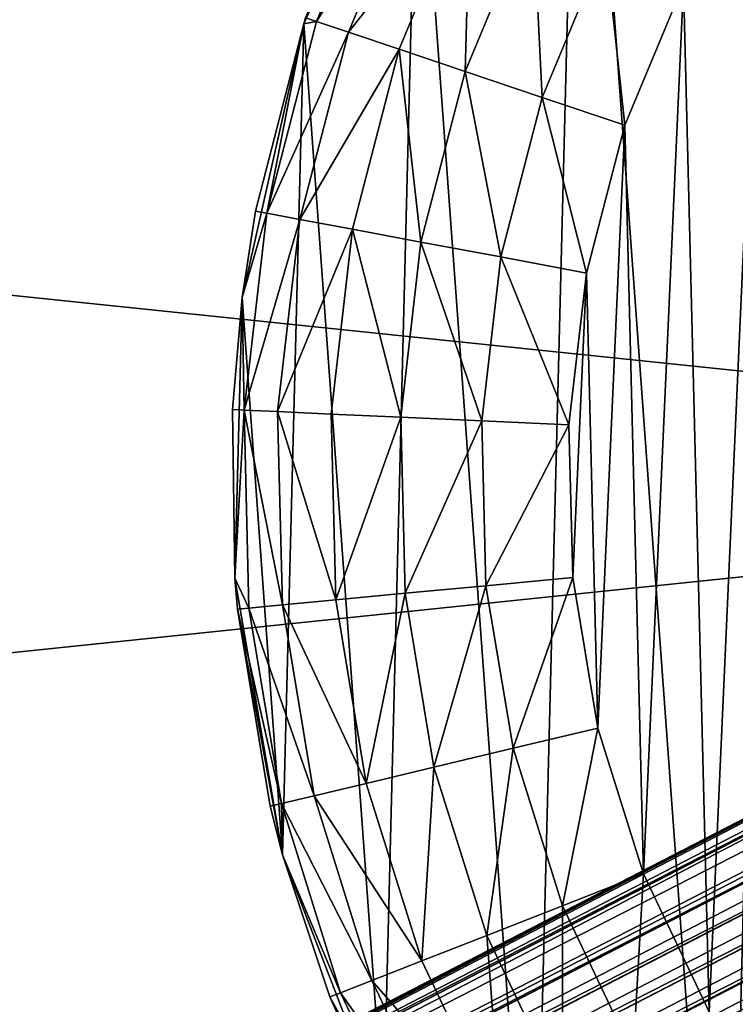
# Model space of a CAD drawing. Header units: millimetres. Extents: x -336 to 335, y 1 to 253.
# Tile 70 of 155: x -25 to -14, y 119 to 134. Entities that reach past the tile are written whole.
import ezdxf

# ---------------------------------------------------------------- set-up
doc = ezdxf.new("R2010")
doc.units = ezdxf.units.MM
doc.header["$LTSCALE"] = 25.4
doc.layers.get('0').update_dxf_attribs({"true_color": 0xff5454})

# ---------------------------------------------------------------- blocks, each defined once
blk = doc.blocks.new('COBA-ANTIQUE-III-9043.STL')
at = {"color": 39, "true_color": 0x42361f}
mesh = blk.add_polyface(dxfattribs=at)
corners = [(-65.316, 252.697, 161.661), (64.25, 1.275, 161.661), (-126.244, 62.203, 161.661), (125.177, 191.769, 161.661)]
mesh.append_faces([[corners[k] for k in face] for face in [(0, 1, 2), (1, 0, 3)]], dxfattribs={"vtx0": -1, "color": 39})
mesh = blk.add_polyface(dxfattribs=at)
corners = [(64.25, 1.275, 167.061), (-65.316, 252.697, 167.061), (-126.244, 62.203, 167.061), (125.177, 191.769, 167.061)]
mesh.append_faces([[corners[k] for k in face] for face in [(0, 1, 2), (1, 0, 3)]], dxfattribs={"vtx0": -1, "color": 39})
at = {"color": 250, "true_color": 0x262626}
mesh = blk.add_polyface(dxfattribs=at)
corners = [(83.643, 172.209, 151.211), (83.842, 172.124, 150.811), (-86.257, 84.466, 150.811)]
mesh.append_faces([[corners[k] for k in face] for face in [(0, 1, 2)]], dxfattribs={"color": 250})
mesh = blk.add_polyface(dxfattribs=at)
corners = [(4.265, 131.371, 151.661), (83.643, 172.209, 151.211), (-86.257, 84.466, 150.811)]
mesh.append_faces([[corners[k] for k in face] for face in [(0, 1, 2)]], dxfattribs={"color": 250})
mesh = blk.add_polyface(dxfattribs=at)
corners = [(-86.257, 84.466, 150.811), (84.336, 171.855, 150.291), (-86.325, 83.907, 150.291), (83.842, 172.124, 150.811)]
mesh.append_faces([[corners[k] for k in face] for face in [(0, 1, 2), (1, 0, 3)]], dxfattribs={"vtx0": -1, "color": 250})
mesh = blk.add_polyface(dxfattribs=at)
corners = [(-86.325, 83.907, 150.291), (84.482, 171.754, 150.189), (-86.327, 83.729, 150.189), (84.336, 171.855, 150.291)]
mesh.append_faces([[corners[k] for k in face] for face in [(0, 1, 2), (1, 0, 3)]], dxfattribs={"vtx0": -1, "color": 250})
mesh = blk.add_polyface(dxfattribs=at)
corners = [(84.482, 171.754, 150.189), (-86.279, 83.304, 150.022), (-86.327, 83.729, 150.189), (84.8, 171.468, 150.022)]
mesh.append_faces([[corners[k] for k in face] for face in [(0, 1, 2), (1, 0, 3)]], dxfattribs={"vtx0": -1, "color": 250})
mesh = blk.add_polyface(dxfattribs=at)
corners = [(84.8, 171.468, 150.022), (-86.127, 82.877, 149.961), (-86.279, 83.304, 150.022), (85.06, 171.095, 149.961)]
mesh.append_faces([[corners[k] for k in face] for face in [(0, 1, 2), (1, 0, 3)]], dxfattribs={"vtx0": -1, "color": 250})
mesh = blk.add_polyface(dxfattribs=at)
corners = [(85.06, 171.095, 149.961), (-85.866, 82.504, 150.022), (-86.127, 82.877, 149.961), (85.213, 170.667, 150.022)]
mesh.append_faces([[corners[k] for k in face] for face in [(0, 1, 2), (1, 0, 3)]], dxfattribs={"vtx0": -1, "color": 250})
mesh = blk.add_polyface(dxfattribs=at)
corners = [(85.213, 170.667, 150.022), (-85.548, 82.218, 150.189), (-85.866, 82.504, 150.022), (85.261, 170.243, 150.189)]
mesh.append_faces([[corners[k] for k in face] for face in [(0, 1, 2), (1, 0, 3)]], dxfattribs={"vtx0": -1, "color": 250})
mesh = blk.add_polyface(dxfattribs=at)
corners = [(85.261, 170.243, 150.189), (-85.403, 82.117, 150.291), (-85.548, 82.218, 150.189), (85.259, 170.065, 150.291)]
mesh.append_faces([[corners[k] for k in face] for face in [(0, 1, 2), (1, 0, 3)]], dxfattribs={"vtx0": -1, "color": 250})
mesh = blk.add_polyface(dxfattribs=at)
corners = [(85.259, 170.065, 150.291), (-84.908, 81.848, 150.811), (-85.403, 82.117, 150.291), (85.191, 169.506, 150.811)]
mesh.append_faces([[corners[k] for k in face] for face in [(0, 1, 2), (1, 0, 3)]], dxfattribs={"vtx0": -1, "color": 250})
mesh = blk.add_polyface(dxfattribs=at)
corners = [(-84.709, 81.763, 151.212), (-84.908, 81.848, 150.811), (85.191, 169.506, 150.811)]
mesh.append_faces([[corners[k] for k in face] for face in [(0, 1, 2)]], dxfattribs={"color": 250})
mesh = blk.add_polyface(dxfattribs=at)
corners = [(-5.331, 122.601, 151.661), (-84.709, 81.763, 151.212), (85.191, 169.506, 150.811)]
mesh.append_faces([[corners[k] for k in face] for face in [(0, 1, 2)]], dxfattribs={"color": 250})
mesh = blk.add_polyface(dxfattribs=at)
corners = [(250.467, 100.986, 198.061), (-249.533, 152.986, 198.061), (-249.533, 100.986, 198.061), (250.467, 152.986, 198.061)]
mesh.append_faces([[corners[k] for k in face] for face in [(0, 1, 2), (1, 0, 3)]], dxfattribs={"vtx0": -1, "color": 250})
mesh = blk.add_polyface(dxfattribs=at)
corners = [(250.467, 152.986, 167.061), (-249.533, 100.986, 167.061), (-249.533, 152.986, 167.061), (250.467, 100.986, 167.061)]
mesh.append_faces([[corners[k] for k in face] for face in [(0, 1, 2), (1, 0, 3)]], dxfattribs={"vtx0": -1, "color": 250})
mesh = blk.add_polyface(dxfattribs=at)
corners = [(-21.621, 129.605, 86.661), (-21.018, 121.335, 86.661), (-21.727, 125.44, 86.661), (-20.705, 133.668, 86.661), (-19.522, 117.447, 86.661), (-19.014, 137.475, 86.661), (-17.296, 113.926, 86.661), (-16.612, 140.879, 86.661), (-14.426, 110.907, 86.661), (-13.593, 143.749, 86.661), (-11.023, 108.505, 86.661), (-10.072, 145.975, 86.661), (-7.216, 106.814, 86.661), (-6.184, 147.471, 86.661), (-3.152, 105.898, 86.661), (-2.079, 148.18, 86.661), (1.013, 105.792, 86.661), (2.086, 148.074, 86.661), (5.118, 106.501, 86.661), (6.149, 147.158, 86.661), (9.005, 107.997, 86.661), (9.956, 145.467, 86.661), (12.527, 110.223, 86.661), (13.36, 143.065, 86.661), (15.546, 113.093, 86.661), (16.23, 140.046, 86.661), (17.948, 116.497, 86.661), (18.456, 136.525, 86.661), (19.639, 120.304, 86.661), (19.952, 132.637, 86.661), (20.555, 124.367, 86.661), (20.661, 128.532, 86.661)]
mesh.append_faces([[corners[k] for k in face] for face in [(0, 1, 2), (30, 29, 31)]], dxfattribs={"vtx0": -1, "color": 250})
mesh.append_faces([[corners[k] for k in face] for face in [(1, 3, 4), (4, 5, 6), (6, 7, 8), (8, 9, 10), (10, 11, 12), (12, 13, 14), (14, 15, 16), (16, 17, 18), (18, 19, 20), (20, 21, 22), (22, 23, 24), (24, 25, 26), (26, 27, 28), (28, 29, 30)]], dxfattribs={"vtx0": -1, "vtx1": -1, "color": 250})
mesh.append_faces([[corners[k] for k in face] for face in [(1, 0, 3), (4, 3, 5), (6, 5, 7), (8, 7, 9), (10, 9, 11), (12, 11, 13), (14, 13, 15), (16, 15, 17), (18, 17, 19), (20, 19, 21), (22, 21, 23), (24, 23, 25), (26, 25, 27), (28, 27, 29)]], dxfattribs={"vtx0": -1, "vtx2": -1, "color": 250})
mesh = blk.add_polyface(dxfattribs=at)
corners = [(-16.71, 125.451, 151.661), (-16.507, 129.969, 151.661), (-16.767, 127.717, 151.661), (-16.339, 123.214, 151.661), (-15.936, 132.163, 151.661), (-15.661, 121.051, 151.661), (-15.066, 134.257, 151.661), (-14.687, 119.004, 151.661), (-13.913, 136.208, 151.661), (-13.439, 117.111, 151.661), (-12.499, 137.981, 151.661), (-11.939, 115.411, 151.661), (-10.852, 139.539, 151.661), (-10.217, 113.937, 151.661), (-9.005, 140.853, 151.661), (-8.307, 112.716, 151.661), (-6.992, 141.897, 151.661), (-6.245, 111.773, 151.661), (-4.854, 142.651, 151.661), (-4.072, 111.126, 151.661), (-2.632, 143.1, 151.661), (-1.83, 110.788, 151.661), (-0.369, 143.235, 151.661), (0.437, 110.765, 151.661), (1.891, 143.054, 151.661), (2.685, 111.058, 151.661), (4.104, 142.56, 151.661), (4.87, 111.661, 151.661), (6.226, 141.764, 151.661), (6.95, 112.562, 151.661), (8.217, 140.679, 151.661), (8.885, 113.744, 151.661), (10.037, 139.328, 151.661), (10.636, 115.183, 151.661), (11.652, 137.737, 151.661), (12.17, 116.853, 151.661), (13.03, 135.936, 151.661), (13.457, 118.719, 151.661), (14.143, 133.962, 151.661), (14.471, 120.747, 151.661), (14.971, 131.851, 151.661), (15.194, 122.896, 151.661), (15.498, 129.646, 151.661), (15.61, 125.124, 151.661), (15.712, 127.389, 151.661)]
mesh.append_faces([[corners[k] for k in face] for face in [(0, 1, 2), (42, 43, 44)]], dxfattribs={"vtx0": -1, "color": 250})
mesh.append_faces([[corners[k] for k in face] for face in [(1, 3, 4), (4, 5, 6), (6, 7, 8), (8, 9, 10), (10, 11, 12), (12, 13, 14), (14, 15, 16), (16, 17, 18), (18, 19, 20), (20, 21, 22), (22, 23, 24), (24, 25, 26), (26, 27, 28), (28, 29, 30), (30, 31, 32), (32, 33, 34), (34, 35, 36), (36, 37, 38), (38, 39, 40), (40, 41, 42)]], dxfattribs={"vtx0": -1, "vtx1": -1, "color": 250})
mesh.append_faces([[corners[k] for k in face] for face in [(1, 0, 3), (4, 3, 5), (6, 5, 7), (8, 7, 9), (10, 9, 11), (12, 11, 13), (14, 13, 15), (16, 15, 17), (18, 17, 19), (20, 19, 21), (22, 21, 23), (24, 23, 25), (26, 25, 27), (28, 27, 29), (30, 29, 31), (32, 31, 33), (34, 33, 35), (36, 35, 37), (38, 37, 39), (40, 39, 41), (42, 41, 43)]], dxfattribs={"vtx0": -1, "vtx2": -1, "color": 250})
mesh = blk.add_polyface(dxfattribs=at)
corners = [(-19.014, 137.475, 86.661), (-20.705, 133.668, 146.661), (-20.676, 133.756, 146.661)]
mesh.append_faces([[corners[k] for k in face] for face in [(0, 1, 2)]], dxfattribs={"color": 250})
mesh = blk.add_polyface(dxfattribs=at)
corners = [(-19.014, 137.475, 86.661), (-20.705, 133.668, 86.661), (-20.705, 133.668, 146.661)]
mesh.append_faces([[corners[k] for k in face] for face in [(0, 1, 2)]], dxfattribs={"color": 250})
mesh = blk.add_polyface(dxfattribs=at)
corners = [(-19.385, 136.418, 147.955), (-20.676, 133.756, 146.661), (-20.514, 133.702, 147.955), (-19.537, 136.494, 146.661)]
mesh.append_faces([[corners[k] for k in face] for face in [(0, 1, 2), (1, 0, 3)]], dxfattribs={"vtx0": -1, "color": 250})
mesh = blk.add_polyface(dxfattribs=at)
corners = [(-18.938, 136.194, 149.161), (-20.514, 133.702, 147.955), (-20.041, 133.543, 149.161), (-19.385, 136.418, 147.955)]
mesh.append_faces([[corners[k] for k in face] for face in [(0, 1, 2), (1, 0, 3)]], dxfattribs={"vtx0": -1, "color": 250})
mesh = blk.add_polyface(dxfattribs=at)
corners = [(-18.228, 135.839, 150.197), (-20.041, 133.543, 149.161), (-19.288, 133.29, 150.197), (-18.938, 136.194, 149.161)]
mesh.append_faces([[corners[k] for k in face] for face in [(0, 1, 2), (1, 0, 3)]], dxfattribs={"vtx0": -1, "color": 250})
mesh = blk.add_polyface(dxfattribs=at)
corners = [(-18.306, 132.96, 150.991), (-18.228, 135.839, 150.197), (-19.288, 133.29, 150.197), (-17.302, 135.375, 150.991)]
mesh.append_faces([[corners[k] for k in face] for face in [(0, 1, 2), (1, 0, 3)]], dxfattribs={"vtx0": -1, "color": 250})
mesh = blk.add_polyface(dxfattribs=at)
corners = [(-17.163, 132.576, 151.491), (-17.302, 135.375, 150.991), (-18.306, 132.96, 150.991), (-16.223, 134.836, 151.491)]
mesh.append_faces([[corners[k] for k in face] for face in [(0, 1, 2), (1, 0, 3)]], dxfattribs={"vtx0": -1, "color": 250})
mesh = blk.add_polyface(dxfattribs=at)
corners = [(-15.936, 132.163, 151.661), (-16.223, 134.836, 151.491), (-17.163, 132.576, 151.491), (-15.066, 134.257, 151.661)]
mesh.append_faces([[corners[k] for k in face] for face in [(0, 1, 2), (1, 0, 3)]], dxfattribs={"vtx0": -1, "color": 250})
mesh = blk.add_polyface(dxfattribs=at)
corners = [(-20.676, 133.756, 146.661), (-20.705, 133.668, 146.661), (-20.514, 133.702, 147.955)]
mesh.append_faces([[corners[k] for k in face] for face in [(0, 1, 2)]], dxfattribs={"color": 250})
mesh = blk.add_polyface(dxfattribs=at)
corners = [(-20.705, 133.668, 86.661), (-21.621, 129.605, 86.661), (-21.422, 130.887, 146.661)]
mesh.append_faces([[corners[k] for k in face] for face in [(0, 1, 2)]], dxfattribs={"color": 250})
mesh = blk.add_polyface(dxfattribs=at)
corners = [(-20.705, 133.668, 86.661), (-21.422, 130.887, 146.661), (-20.705, 133.668, 146.661)]
mesh.append_faces([[corners[k] for k in face] for face in [(0, 1, 2)]], dxfattribs={"color": 250})
mesh = blk.add_polyface(dxfattribs=at)
corners = [(-20.705, 133.668, 146.661), (-21.422, 130.887, 146.661), (-21.254, 130.856, 147.955)]
mesh.append_faces([[corners[k] for k in face] for face in [(0, 1, 2)]], dxfattribs={"color": 250})
mesh = blk.add_polyface(dxfattribs=at)
corners = [(-20.514, 133.702, 147.955), (-20.705, 133.668, 146.661), (-21.254, 130.856, 147.955)]
mesh.append_faces([[corners[k] for k in face] for face in [(0, 1, 2)]], dxfattribs={"color": 250})
mesh = blk.add_polyface(dxfattribs=at)
corners = [(-20.041, 133.543, 149.161), (-21.254, 130.856, 147.955), (-20.763, 130.764, 149.161), (-20.514, 133.702, 147.955)]
mesh.append_faces([[corners[k] for k in face] for face in [(0, 1, 2), (1, 0, 3)]], dxfattribs={"vtx0": -1, "color": 250})
mesh = blk.add_polyface(dxfattribs=at)
corners = [(-19.288, 133.29, 150.197), (-20.763, 130.764, 149.161), (-19.982, 130.618, 150.197), (-20.041, 133.543, 149.161)]
mesh.append_faces([[corners[k] for k in face] for face in [(0, 1, 2), (1, 0, 3)]], dxfattribs={"vtx0": -1, "color": 250})
mesh = blk.add_polyface(dxfattribs=at)
corners = [(-18.964, 130.428, 150.991), (-19.288, 133.29, 150.197), (-19.982, 130.618, 150.197), (-18.306, 132.96, 150.991)]
mesh.append_faces([[corners[k] for k in face] for face in [(0, 1, 2), (1, 0, 3)]], dxfattribs={"vtx0": -1, "color": 250})
mesh = blk.add_polyface(dxfattribs=at)
corners = [(-17.779, 130.207, 151.491), (-18.306, 132.96, 150.991), (-18.964, 130.428, 150.991), (-17.163, 132.576, 151.491)]
mesh.append_faces([[corners[k] for k in face] for face in [(0, 1, 2), (1, 0, 3)]], dxfattribs={"vtx0": -1, "color": 250})
mesh = blk.add_polyface(dxfattribs=at)
corners = [(-16.507, 129.969, 151.661), (-17.163, 132.576, 151.491), (-17.779, 130.207, 151.491), (-15.936, 132.163, 151.661)]
mesh.append_faces([[corners[k] for k in face] for face in [(0, 1, 2), (1, 0, 3)]], dxfattribs={"vtx0": -1, "color": 250})
mesh = blk.add_polyface(dxfattribs=at)
corners = [(4.265, 131.371, 151.661), (-86.257, 84.466, 150.811), (-6.889, 125.623, 151.661)]
mesh.append_faces([[corners[k] for k in face] for face in [(0, 1, 2)]], dxfattribs={"color": 250})
mesh = blk.add_polyface(dxfattribs=at)
corners = [(-21.422, 130.887, 146.661), (-21.621, 129.605, 86.661), (-21.621, 129.605, 146.661)]
mesh.append_faces([[corners[k] for k in face] for face in [(0, 1, 2)]], dxfattribs={"color": 250})
mesh = blk.add_polyface(dxfattribs=at)
corners = [(-21.422, 130.887, 146.661), (-21.621, 129.605, 146.661), (-21.254, 130.856, 147.955)]
mesh.append_faces([[corners[k] for k in face] for face in [(0, 1, 2)]], dxfattribs={"color": 250})
mesh = blk.add_polyface(dxfattribs=at)
corners = [(-21.254, 130.856, 147.955), (-21.621, 129.605, 146.661), (-21.591, 127.934, 147.955)]
mesh.append_faces([[corners[k] for k in face] for face in [(0, 1, 2)]], dxfattribs={"color": 250})
mesh = blk.add_polyface(dxfattribs=at)
corners = [(-20.763, 130.764, 149.161), (-21.591, 127.934, 147.955), (-21.092, 127.912, 149.161), (-21.254, 130.856, 147.955)]
mesh.append_faces([[corners[k] for k in face] for face in [(0, 1, 2), (1, 0, 3)]], dxfattribs={"vtx0": -1, "color": 250})
mesh = blk.add_polyface(dxfattribs=at)
corners = [(-19.982, 130.618, 150.197), (-21.092, 127.912, 149.161), (-20.299, 127.876, 150.197), (-20.763, 130.764, 149.161)]
mesh.append_faces([[corners[k] for k in face] for face in [(0, 1, 2), (1, 0, 3)]], dxfattribs={"vtx0": -1, "color": 250})
mesh = blk.add_polyface(dxfattribs=at)
corners = [(-19.264, 127.83, 150.991), (-19.982, 130.618, 150.197), (-20.299, 127.876, 150.197), (-18.964, 130.428, 150.991)]
mesh.append_faces([[corners[k] for k in face] for face in [(0, 1, 2), (1, 0, 3)]], dxfattribs={"vtx0": -1, "color": 250})
mesh = blk.add_polyface(dxfattribs=at)
corners = [(-18.059, 127.775, 151.491), (-18.964, 130.428, 150.991), (-19.264, 127.83, 150.991), (-17.779, 130.207, 151.491)]
mesh.append_faces([[corners[k] for k in face] for face in [(0, 1, 2), (1, 0, 3)]], dxfattribs={"vtx0": -1, "color": 250})
mesh = blk.add_polyface(dxfattribs=at)
corners = [(-16.767, 127.717, 151.661), (-17.779, 130.207, 151.491), (-18.059, 127.775, 151.491), (-16.507, 129.969, 151.661)]
mesh.append_faces([[corners[k] for k in face] for face in [(0, 1, 2), (1, 0, 3)]], dxfattribs={"vtx0": -1, "color": 250})
mesh = blk.add_polyface(dxfattribs=at)
corners = [(-21.621, 129.605, 86.661), (-21.762, 127.942, 146.661), (-21.621, 129.605, 146.661)]
mesh.append_faces([[corners[k] for k in face] for face in [(0, 1, 2)]], dxfattribs={"color": 250})
mesh = blk.add_polyface(dxfattribs=at)
corners = [(-21.621, 129.605, 86.661), (-21.727, 125.44, 86.661), (-21.762, 127.942, 146.661)]
mesh.append_faces([[corners[k] for k in face] for face in [(0, 1, 2)]], dxfattribs={"color": 250})
mesh = blk.add_polyface(dxfattribs=at)
corners = [(-21.621, 129.605, 146.661), (-21.762, 127.942, 146.661), (-21.591, 127.934, 147.955)]
mesh.append_faces([[corners[k] for k in face] for face in [(0, 1, 2)]], dxfattribs={"color": 250})
mesh = blk.add_polyface(dxfattribs=at)
corners = [(-21.762, 127.942, 146.661), (-21.727, 125.44, 86.661), (-21.727, 125.44, 146.661)]
mesh.append_faces([[corners[k] for k in face] for face in [(0, 1, 2)]], dxfattribs={"color": 250})
mesh = blk.add_polyface(dxfattribs=at)
corners = [(-21.762, 127.942, 146.661), (-21.727, 125.44, 146.661), (-21.591, 127.934, 147.955)]
mesh.append_faces([[corners[k] for k in face] for face in [(0, 1, 2)]], dxfattribs={"color": 250})
mesh = blk.add_polyface(dxfattribs=at)
corners = [(-21.591, 127.934, 147.955), (-21.727, 125.44, 146.661), (-21.518, 124.994, 147.955)]
mesh.append_faces([[corners[k] for k in face] for face in [(0, 1, 2)]], dxfattribs={"color": 250})
mesh = blk.add_polyface(dxfattribs=at)
corners = [(-21.021, 125.042, 149.161), (-21.591, 127.934, 147.955), (-21.518, 124.994, 147.955), (-21.092, 127.912, 149.161)]
mesh.append_faces([[corners[k] for k in face] for face in [(0, 1, 2), (1, 0, 3)]], dxfattribs={"vtx0": -1, "color": 250})
mesh = blk.add_polyface(dxfattribs=at)
corners = [(-20.23, 125.117, 150.197), (-21.092, 127.912, 149.161), (-21.021, 125.042, 149.161), (-20.299, 127.876, 150.197)]
mesh.append_faces([[corners[k] for k in face] for face in [(0, 1, 2), (1, 0, 3)]], dxfattribs={"vtx0": -1, "color": 250})
mesh = blk.add_polyface(dxfattribs=at)
corners = [(-20.23, 125.117, 150.197), (-19.264, 127.83, 150.991), (-20.299, 127.876, 150.197), (-19.199, 125.215, 150.991)]
mesh.append_faces([[corners[k] for k in face] for face in [(0, 1, 2), (1, 0, 3)]], dxfattribs={"vtx0": -1, "color": 250})
mesh = blk.add_polyface(dxfattribs=at)
corners = [(-19.199, 125.215, 150.991), (-18.059, 127.775, 151.491), (-19.264, 127.83, 150.991), (-17.999, 125.328, 151.491)]
mesh.append_faces([[corners[k] for k in face] for face in [(0, 1, 2), (1, 0, 3)]], dxfattribs={"vtx0": -1, "color": 250})
mesh = blk.add_polyface(dxfattribs=at)
corners = [(-17.999, 125.328, 151.491), (-16.767, 127.717, 151.661), (-18.059, 127.775, 151.491), (-16.71, 125.451, 151.661)]
mesh.append_faces([[corners[k] for k in face] for face in [(0, 1, 2), (1, 0, 3)]], dxfattribs={"vtx0": -1, "color": 250})
mesh = blk.add_polyface(dxfattribs=at)
corners = [(-6.889, 125.623, 151.661), (-86.257, 84.466, 150.811), (-86.211, 84.678, 151.213)]
mesh.append_faces([[corners[k] for k in face] for face in [(0, 1, 2)]], dxfattribs={"color": 250})
mesh = blk.add_polyface(dxfattribs=at)
corners = [(-6.889, 125.623, 151.661), (-86.211, 84.678, 151.213), (-86.192, 84.756, 151.661)]
mesh.append_faces([[corners[k] for k in face] for face in [(0, 1, 2)]], dxfattribs={"color": 250})
mesh = blk.add_polyface(dxfattribs=at)
corners = [(-86.211, 84.678, 152.11), (-6.885, 125.605, 151.906), (-86.192, 84.756, 151.661)]
mesh.append_faces([[corners[k] for k in face] for face in [(0, 1, 2)]], dxfattribs={"color": 250})
mesh = blk.add_polyface(dxfattribs=at)
corners = [(-6.835, 125.395, 152.511), (-6.885, 125.605, 151.906), (-86.211, 84.678, 152.11)]
mesh.append_faces([[corners[k] for k in face] for face in [(0, 1, 2)]], dxfattribs={"color": 250})
mesh = blk.add_polyface(dxfattribs=at)
corners = [(-6.885, 125.605, 151.906), (-6.889, 125.623, 151.661), (-86.192, 84.756, 151.661)]
mesh.append_faces([[corners[k] for k in face] for face in [(0, 1, 2)]], dxfattribs={"color": 250})
mesh = blk.add_polyface(dxfattribs=at)
corners = [(-21.727, 125.44, 86.661), (-21.688, 124.978, 146.661), (-21.727, 125.44, 146.661)]
mesh.append_faces([[corners[k] for k in face] for face in [(0, 1, 2)]], dxfattribs={"color": 250})
mesh = blk.add_polyface(dxfattribs=at)
corners = [(-21.727, 125.44, 86.661), (-21.018, 121.335, 86.661), (-21.688, 124.978, 146.661)]
mesh.append_faces([[corners[k] for k in face] for face in [(0, 1, 2)]], dxfattribs={"color": 250})
mesh = blk.add_polyface(dxfattribs=at)
corners = [(-21.727, 125.44, 146.661), (-21.688, 124.978, 146.661), (-21.518, 124.994, 147.955)]
mesh.append_faces([[corners[k] for k in face] for face in [(0, 1, 2)]], dxfattribs={"color": 250})
mesh = blk.add_polyface(dxfattribs=at)
corners = [(-17.598, 122.914, 151.491), (-16.71, 125.451, 151.661), (-17.999, 125.328, 151.491), (-16.339, 123.214, 151.661)]
mesh.append_faces([[corners[k] for k in face] for face in [(0, 1, 2), (1, 0, 3)]], dxfattribs={"vtx0": -1, "color": 250})
mesh = blk.add_polyface(dxfattribs=at)
corners = [(-6.651, 124.79, 153.133), (-6.835, 125.395, 152.511), (-86.325, 83.907, 153.031)]
mesh.append_faces([[corners[k] for k in face] for face in [(0, 1, 2)]], dxfattribs={"color": 250})
mesh = blk.add_polyface(dxfattribs=at)
corners = [(-6.835, 125.395, 152.511), (-86.257, 84.466, 152.511), (-86.325, 83.907, 153.031)]
mesh.append_faces([[corners[k] for k in face] for face in [(0, 1, 2)]], dxfattribs={"color": 250})
mesh = blk.add_polyface(dxfattribs=at)
corners = [(-6.835, 125.395, 152.511), (-86.211, 84.678, 152.11), (-86.257, 84.466, 152.511)]
mesh.append_faces([[corners[k] for k in face] for face in [(0, 1, 2)]], dxfattribs={"color": 250})
mesh = blk.add_polyface(dxfattribs=at)
corners = [(-18.771, 122.634, 150.991), (-17.999, 125.328, 151.491), (-19.199, 125.215, 150.991), (-17.598, 122.914, 151.491)]
mesh.append_faces([[corners[k] for k in face] for face in [(0, 1, 2), (1, 0, 3)]], dxfattribs={"vtx0": -1, "color": 250})
mesh = blk.add_polyface(dxfattribs=at)
corners = [(-19.778, 122.394, 150.197), (-21.021, 125.042, 149.161), (-20.551, 122.209, 149.161), (-20.23, 125.117, 150.197)]
mesh.append_faces([[corners[k] for k in face] for face in [(0, 1, 2), (1, 0, 3)]], dxfattribs={"vtx0": -1, "color": 250})
mesh = blk.add_polyface(dxfattribs=at)
corners = [(-19.778, 122.394, 150.197), (-19.199, 125.215, 150.991), (-20.23, 125.117, 150.197), (-18.771, 122.634, 150.991)]
mesh.append_faces([[corners[k] for k in face] for face in [(0, 1, 2), (1, 0, 3)]], dxfattribs={"vtx0": -1, "color": 250})
mesh = blk.add_polyface(dxfattribs=at)
corners = [(-21.037, 122.093, 147.955), (-21.688, 124.978, 146.661), (-21.203, 122.054, 146.661), (-21.518, 124.994, 147.955)]
mesh.append_faces([[corners[k] for k in face] for face in [(0, 1, 2), (1, 0, 3)]], dxfattribs={"vtx0": -1, "color": 250})
mesh = blk.add_polyface(dxfattribs=at)
corners = [(-21.688, 124.978, 146.661), (-21.018, 121.335, 86.661), (-21.203, 122.054, 146.661)]
mesh.append_faces([[corners[k] for k in face] for face in [(0, 1, 2)]], dxfattribs={"color": 250})
mesh = blk.add_polyface(dxfattribs=at)
corners = [(-20.551, 122.209, 149.161), (-21.518, 124.994, 147.955), (-21.037, 122.093, 147.955), (-21.021, 125.042, 149.161)]
mesh.append_faces([[corners[k] for k in face] for face in [(0, 1, 2), (1, 0, 3)]], dxfattribs={"vtx0": -1, "color": 250})
mesh = blk.add_polyface(dxfattribs=at)
corners = [(-6.5, 124.407, 153.303), (-6.651, 124.79, 153.133), (-86.327, 83.729, 153.133)]
mesh.append_faces([[corners[k] for k in face] for face in [(0, 1, 2)]], dxfattribs={"color": 250})
mesh = blk.add_polyface(dxfattribs=at)
corners = [(-6.651, 124.79, 153.133), (-86.325, 83.907, 153.031), (-86.327, 83.729, 153.133)]
mesh.append_faces([[corners[k] for k in face] for face in [(0, 1, 2)]], dxfattribs={"color": 250})
mesh = blk.add_polyface(dxfattribs=at)
corners = [(-6.5, 124.407, 153.303), (-86.327, 83.729, 153.133), (-86.279, 83.305, 153.3)]
mesh.append_faces([[corners[k] for k in face] for face in [(0, 1, 2)]], dxfattribs={"color": 250})
mesh = blk.add_polyface(dxfattribs=at)
corners = [(-6.311, 124.008, 153.361), (-6.5, 124.407, 153.303), (-86.279, 83.305, 153.3)]
mesh.append_faces([[corners[k] for k in face] for face in [(0, 1, 2)]], dxfattribs={"color": 250})
mesh = blk.add_polyface(dxfattribs=at)
corners = [(-6.311, 124.008, 153.361), (-86.279, 83.305, 153.3), (-86.127, 82.877, 153.361)]
mesh.append_faces([[corners[k] for k in face] for face in [(0, 1, 2)]], dxfattribs={"color": 250})
mesh = blk.add_polyface(dxfattribs=at)
corners = [(-6.096, 123.624, 153.303), (-6.311, 124.008, 153.361), (-86.127, 82.877, 153.361)]
mesh.append_faces([[corners[k] for k in face] for face in [(0, 1, 2)]], dxfattribs={"color": 250})
mesh = blk.add_polyface(dxfattribs=at)
corners = [(-6.096, 123.624, 153.303), (-86.127, 82.877, 153.361), (-85.866, 82.504, 153.3)]
mesh.append_faces([[corners[k] for k in face] for face in [(0, 1, 2)]], dxfattribs={"color": 250})
mesh = blk.add_polyface(dxfattribs=at)
corners = [(-5.872, 123.278, 153.133), (-6.096, 123.624, 153.303), (-85.866, 82.504, 153.3)]
mesh.append_faces([[corners[k] for k in face] for face in [(0, 1, 2)]], dxfattribs={"color": 250})
mesh = blk.add_polyface(dxfattribs=at)
corners = [(-5.872, 123.278, 153.133), (-85.866, 82.504, 153.3), (-85.548, 82.218, 153.133)]
mesh.append_faces([[corners[k] for k in face] for face in [(0, 1, 2)]], dxfattribs={"color": 250})
mesh = blk.add_polyface(dxfattribs=at)
corners = [(-5.872, 123.278, 153.133), (-85.548, 82.218, 153.133), (-85.393, 82.11, 153.023)]
mesh.append_faces([[corners[k] for k in face] for face in [(0, 1, 2)]], dxfattribs={"color": 250})
mesh = blk.add_polyface(dxfattribs=at)
corners = [(-5.872, 123.278, 153.133), (-85.393, 82.11, 153.023), (-85.118, 81.951, 152.774)]
mesh.append_faces([[corners[k] for k in face] for face in [(0, 1, 2)]], dxfattribs={"color": 250})
mesh = blk.add_polyface(dxfattribs=at)
corners = [(-5.486, 122.777, 152.511), (-5.872, 123.278, 153.133), (-85.118, 81.951, 152.774)]
mesh.append_faces([[corners[k] for k in face] for face in [(0, 1, 2)]], dxfattribs={"color": 250})
mesh = blk.add_polyface(dxfattribs=at)
corners = [(-16.865, 120.578, 151.491), (-16.339, 123.214, 151.661), (-17.598, 122.914, 151.491), (-15.661, 121.051, 151.661)]
mesh.append_faces([[corners[k] for k in face] for face in [(0, 1, 2), (1, 0, 3)]], dxfattribs={"vtx0": -1, "color": 250})
mesh = blk.add_polyface(dxfattribs=at)
corners = [(-17.988, 120.138, 150.991), (-17.598, 122.914, 151.491), (-18.771, 122.634, 150.991), (-16.865, 120.578, 151.491)]
mesh.append_faces([[corners[k] for k in face] for face in [(0, 1, 2), (1, 0, 3)]], dxfattribs={"vtx0": -1, "color": 250})
mesh = blk.add_polyface(dxfattribs=at)
corners = [(-85.118, 81.951, 152.774), (-84.912, 81.85, 152.517), (-5.486, 122.777, 152.511)]
mesh.append_faces([[corners[k] for k in face] for face in [(0, 1, 2)]], dxfattribs={"color": 250})
mesh = blk.add_polyface(dxfattribs=at)
corners = [(-84.912, 81.85, 152.517), (-5.343, 122.614, 151.906), (-5.486, 122.777, 152.511)]
mesh.append_faces([[corners[k] for k in face] for face in [(0, 1, 2)]], dxfattribs={"color": 250})
mesh = blk.add_polyface(dxfattribs=at)
corners = [(-18.952, 119.76, 150.197), (-18.771, 122.634, 150.991), (-19.778, 122.394, 150.197), (-17.988, 120.138, 150.991)]
mesh.append_faces([[corners[k] for k in face] for face in [(0, 1, 2), (1, 0, 3)]], dxfattribs={"vtx0": -1, "color": 250})
mesh = blk.add_polyface(dxfattribs=at)
corners = [(-84.912, 81.85, 152.517), (-84.708, 81.763, 152.109), (-5.343, 122.614, 151.906)]
mesh.append_faces([[corners[k] for k in face] for face in [(0, 1, 2)]], dxfattribs={"color": 250})
mesh = blk.add_polyface(dxfattribs=at)
corners = [(-84.634, 81.733, 151.661), (-84.709, 81.763, 151.212), (-5.331, 122.601, 151.661)]
mesh.append_faces([[corners[k] for k in face] for face in [(0, 1, 2)]], dxfattribs={"color": 250})
mesh = blk.add_polyface(dxfattribs=at)
corners = [(-84.708, 81.763, 152.109), (-5.331, 122.601, 151.661), (-5.343, 122.614, 151.906)]
mesh.append_faces([[corners[k] for k in face] for face in [(0, 1, 2)]], dxfattribs={"color": 250})
mesh = blk.add_polyface(dxfattribs=at)
corners = [(-84.708, 81.763, 152.109), (-84.634, 81.733, 151.661), (-5.331, 122.601, 151.661)]
mesh.append_faces([[corners[k] for k in face] for face in [(0, 1, 2)]], dxfattribs={"color": 250})
mesh = blk.add_polyface(dxfattribs=at)
corners = [(-18.952, 119.76, 150.197), (-20.551, 122.209, 149.161), (-19.692, 119.47, 149.161), (-19.778, 122.394, 150.197)]
mesh.append_faces([[corners[k] for k in face] for face in [(0, 1, 2), (1, 0, 3)]], dxfattribs={"vtx0": -1, "color": 250})
mesh = blk.add_polyface(dxfattribs=at)
corners = [(-19.692, 119.47, 149.161), (-21.037, 122.093, 147.955), (-20.157, 119.287, 147.955), (-20.551, 122.209, 149.161)]
mesh.append_faces([[corners[k] for k in face] for face in [(0, 1, 2), (1, 0, 3)]], dxfattribs={"vtx0": -1, "color": 250})
mesh = blk.add_polyface(dxfattribs=at)
corners = [(-21.037, 122.093, 147.955), (-21.203, 122.054, 146.661), (-21.018, 121.335, 146.661)]
mesh.append_faces([[corners[k] for k in face] for face in [(0, 1, 2)]], dxfattribs={"color": 250})
mesh = blk.add_polyface(dxfattribs=at)
corners = [(-21.203, 122.054, 146.661), (-21.018, 121.335, 86.661), (-21.018, 121.335, 146.661)]
mesh.append_faces([[corners[k] for k in face] for face in [(0, 1, 2)]], dxfattribs={"color": 250})
mesh = blk.add_polyface(dxfattribs=at)
corners = [(-21.037, 122.093, 147.955), (-21.018, 121.335, 146.661), (-20.157, 119.287, 147.955)]
mesh.append_faces([[corners[k] for k in face] for face in [(0, 1, 2)]], dxfattribs={"color": 250})
mesh = blk.add_polyface(dxfattribs=at)
corners = [(-21.018, 121.335, 86.661), (-19.522, 117.447, 86.661), (-20.315, 119.225, 146.661)]
mesh.append_faces([[corners[k] for k in face] for face in [(0, 1, 2)]], dxfattribs={"color": 250})
mesh = blk.add_polyface(dxfattribs=at)
corners = [(-21.018, 121.335, 86.661), (-20.315, 119.225, 146.661), (-21.018, 121.335, 146.661)]
mesh.append_faces([[corners[k] for k in face] for face in [(0, 1, 2)]], dxfattribs={"color": 250})
mesh = blk.add_polyface(dxfattribs=at)
corners = [(-21.018, 121.335, 146.661), (-20.315, 119.225, 146.661), (-20.157, 119.287, 147.955)]
mesh.append_faces([[corners[k] for k in face] for face in [(0, 1, 2)]], dxfattribs={"color": 250})
mesh = blk.add_polyface(dxfattribs=at)
corners = [(-15.815, 118.368, 151.491), (-15.661, 121.051, 151.661), (-16.865, 120.578, 151.491), (-14.687, 119.004, 151.661)]
mesh.append_faces([[corners[k] for k in face] for face in [(0, 1, 2), (1, 0, 3)]], dxfattribs={"vtx0": -1, "color": 250})
mesh = blk.add_polyface(dxfattribs=at)
corners = [(-16.865, 117.775, 150.991), (-16.865, 120.578, 151.491), (-17.988, 120.138, 150.991), (-15.815, 118.368, 151.491)]
mesh.append_faces([[corners[k] for k in face] for face in [(0, 1, 2), (1, 0, 3)]], dxfattribs={"vtx0": -1, "color": 250})
mesh = blk.add_polyface(dxfattribs=at)
corners = [(-17.767, 117.267, 150.197), (-17.988, 120.138, 150.991), (-18.952, 119.76, 150.197), (-16.865, 117.775, 150.991)]
mesh.append_faces([[corners[k] for k in face] for face in [(0, 1, 2), (1, 0, 3)]], dxfattribs={"vtx0": -1, "color": 250})
mesh = blk.add_polyface(dxfattribs=at)
corners = [(-17.767, 117.267, 150.197), (-19.692, 119.47, 149.161), (-18.459, 116.876, 149.161), (-18.952, 119.76, 150.197)]
mesh.append_faces([[corners[k] for k in face] for face in [(0, 1, 2), (1, 0, 3)]], dxfattribs={"vtx0": -1, "color": 250})
mesh = blk.add_polyface(dxfattribs=at)
corners = [(-18.459, 116.876, 149.161), (-20.157, 119.287, 147.955), (-18.894, 116.631, 147.955), (-19.692, 119.47, 149.161)]
mesh.append_faces([[corners[k] for k in face] for face in [(0, 1, 2), (1, 0, 3)]], dxfattribs={"vtx0": -1, "color": 250})
mesh = blk.add_polyface(dxfattribs=at)
corners = [(-20.157, 119.287, 147.955), (-20.315, 119.225, 146.661), (-18.894, 116.631, 147.955)]
mesh.append_faces([[corners[k] for k in face] for face in [(0, 1, 2)]], dxfattribs={"color": 250})
mesh = blk.add_polyface(dxfattribs=at)
corners = [(-20.315, 119.225, 146.661), (-19.522, 117.447, 86.661), (-19.522, 117.447, 146.661)]
mesh.append_faces([[corners[k] for k in face] for face in [(0, 1, 2)]], dxfattribs={"color": 250})
mesh = blk.add_polyface(dxfattribs=at)
corners = [(-20.315, 119.225, 146.661), (-19.522, 117.447, 146.661), (-18.894, 116.631, 147.955)]
mesh.append_faces([[corners[k] for k in face] for face in [(0, 1, 2)]], dxfattribs={"color": 250})

msp = doc.modelspace()

# ---------------------------------------------------------------- block references
at = {"color": 0}
msp.add_blockref('COBA-ANTIQUE-III-9043.STL', (0, 0), dxfattribs=at)

doc.saveas('drawing.dxf')
